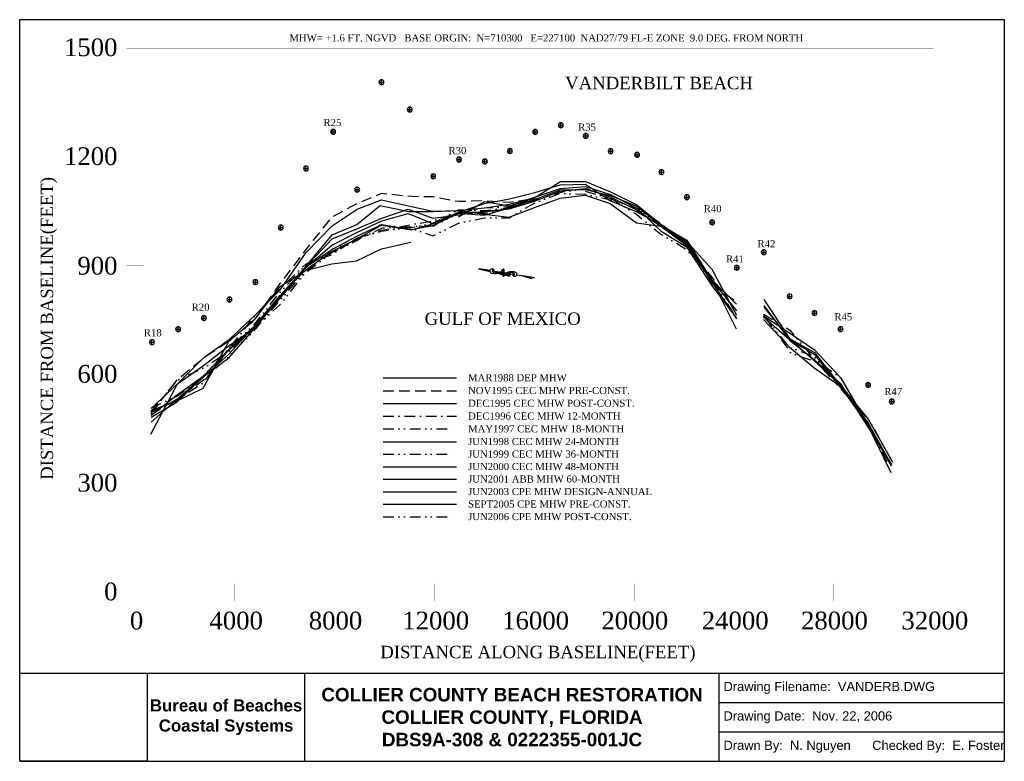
# Model space of a CAD drawing. Extents: x 926 to 14824, y -81 to 10383.
import ezdxf

# ---------------------------------------------------------------- set-up
doc = ezdxf.new("R2010")
doc.units = 0
doc.header["$LTSCALE"] = 300
doc.header["$MEASUREMENT"] = 0
for name, pattern in [('DASHDOT', [1, 0.5, -0.25, 0, -0.25]), ('DASHED', [0.75, 0.5, -0.25]), ('DIVIDE', [1.25, 0.5, -0.25, 0, -0.25, 0, -0.25])]:
    doc.linetypes.add(name, pattern=pattern)
doc.layers.get('0').update_dxf_attribs({"linetype": 'CONTINUOUS'})
for name, color, linetype in [('1988-03-DEP-MHW', 7, 'CONTINUOUS'), ('1995-11-CTC-MHW-PRE-CONST', 1, 'DASHED'), ('1995-12-CTC-MHW-POST-CONST', 3, 'CONTINUOUS'), ('1996-12-CTC-MHW-12MOS', 4, 'DASHDOT'), ('1997-05-CTC-MHW-18MOS', 5, 'DIVIDE'), ('1998-06-CTC-MHW-24MOS', 6, 'CONTINUOUS'), ('1999-06-CTC-MHW-36MOS', 8, 'DIVIDE'), ('2000-06-CEC-MHW-48MOS', 30, 'CONTINUOUS'), ('2001-06-ABB-MHW-60MOS', 1, 'CONTINUOUS'), ('2003-06-CPE-MHW-ANNUAL', 5, 'CONTINUOUS'), ('2005-09 CPE MHW PRE-C', 7, 'CONTINUOUS'), ('2006-06 CPE MHW POST-C', 3, 'DIVIDE'), ('DEP-MONUMENTS', 7, 'CONTINUOUS'), ('LABELS-GENERAL', 7, 'CONTINUOUS'), ('SIGNATURE', 7, 'CONTINUOUS')]:
    doc.layers.add(name, color=color, linetype=linetype)
doc.styles.get("Standard").update_dxf_attribs({"font": 'TIMES.TTF'})
doc.styles.add('STYLE1', font='ARIAL.TTF')
picture_1 = doc.add_image_def('image1.tif', size_in_pixel=(660, 456))

# ---------------------------------------------------------------- blocks, each defined once
blk = doc.blocks.new('*X3')
for p, q in [((3067.6, 778.5), (3072.8, 778.5)), ((3067.7, 778.6), (3073, 778.6)), ((3067.9, 778.8), (3073.1, 778.8)), ((3068, 778.9), (3073.3, 778.9)), ((3068.1, 779), (3075.4, 779)), ((3068.2, 779.2), (3075.4, 779.2)), ((3068.2, 779.1), (3075.4, 779.1)), ((3068.3, 779.4), (3075.4, 779.4)), ((3068.4, 779.7), (3075.4, 779.7)), ((3068.4, 779.6), (3075.4, 779.6)), ((3068.4, 779.5), (3075.4, 779.5)), ((3068.5, 781.2), (3068.5, 781.2)), ((3068.5, 781.1), (3070.1, 781.1)), ((3068.5, 781), (3071.8, 781)), ((3068.5, 780.1), (3075.3, 780.1)), ((3068.5, 780), (3075.3, 780)), ((3068.5, 779.9), (3075.4, 779.9)), ((3068.6, 780.9), (3073.4, 780.9)), ((3068.6, 780.7), (3075, 780.7)), ((3068.6, 780.6), (3075.3, 780.6)), ((3068.6, 780.5), (3075.3, 780.5)), ((3068.6, 780.4), (3075.3, 780.4)), ((3068.6, 780.2), (3075.3, 780.2)), ((3073, 778.5), (3075.4, 778.5)), ((3073.1, 778.6), (3075.4, 778.6)), ((3073.2, 778.8), (3075.4, 778.8)), ((3073.4, 778.9), (3075.4, 778.9))]:
    blk.add_line(p, q)
blk = doc.blocks.new('*X2')
for p, q in [((3091.4, 779.4), (3092.6, 779.4)), ((3091.4, 779.2), (3094.3, 779.2)), ((3091.4, 779.1), (3095.9, 779.1)), ((3091.5, 779), (3097.5, 779)), ((3091.5, 778.9), (3099.1, 778.9)), ((3091.5, 778.7), (3100.7, 778.7)), ((3091.5, 778.6), (3102.3, 778.6)), ((3091.5, 778.5), (3103.9, 778.5))]:
    blk.add_line(p, q)
blk = doc.blocks.new('*X1')
for p, q in [((3080, 778.5), (3088.8, 778.5)), ((3080.3, 778.6), (3088.7, 778.6)), ((3080.6, 778.8), (3088.6, 778.8)), ((3080.9, 778.9), (3088.5, 778.9)), ((3081.2, 779), (3088.4, 779)), ((3081.5, 779.1), (3088.3, 779.1)), ((3081.9, 779.2), (3088.1, 779.2)), ((3082.2, 779.4), (3087.9, 779.4)), ((3082.6, 779.5), (3087.6, 779.5)), ((3083.1, 779.6), (3087.3, 779.6)), ((3083.7, 779.8), (3086.8, 779.8)), ((3084.8, 779.9), (3085.1, 779.9))]:
    blk.add_line(p, q)
blk = doc.blocks.new('*X0')
for p, q in [((3076.6, 780.5), (3078.1, 780.5)), ((3076.6, 780.4), (3079.8, 780.4)), ((3076.6, 780.2), (3081.4, 780.2)), ((3076.6, 780.1), (3082.5, 780.1)), ((3076.6, 780), (3082.2, 780)), ((3076.6, 779.9), (3081.9, 779.9)), ((3076.6, 779.8), (3081.5, 779.8)), ((3076.6, 779.6), (3081.3, 779.6)), ((3076.7, 779.5), (3081.1, 779.5)), ((3076.7, 779.4), (3080.9, 779.4)), ((3076.7, 779.2), (3080.7, 779.2)), ((3076.7, 779.1), (3080.5, 779.1)), ((3076.7, 779), (3080.3, 779)), ((3076.7, 778.9), (3080.1, 778.9)), ((3076.7, 778.8), (3079.9, 778.8)), ((3076.7, 778.6), (3079.8, 778.6)), ((3076.7, 778.5), (3079.6, 778.5))]:
    blk.add_line(p, q)
blk = doc.blocks.new('*X4')
for p, q in [((3042.8, 778.5), (3055.1, 778.5)), ((3043.1, 778.6), (3054, 778.6)), ((3043.3, 778.8), (3053, 778.8)), ((3043.4, 778.9), (3051.9, 778.9)), ((3043.5, 779.1), (3049.7, 779.1)), ((3043.5, 779), (3050.8, 779)), ((3043.6, 779.8), (3044.4, 779.8)), ((3043.6, 779.6), (3045.5, 779.6)), ((3043.6, 779.5), (3046.5, 779.5)), ((3043.6, 779.4), (3047.6, 779.4)), ((3043.6, 779.2), (3048.7, 779.2))]:
    blk.add_line(p, q)

msp = doc.modelspace()

# ---------------------------------------------------------------- linework, layer by layer
at = {"layer": '1988-03-DEP-MHW', "flags": 128}
for points in [[(2779, 4533), (3154, 5243), (3519, 5612), (3881, 5872), (4248, 6212), (4603, 6572), (4968, 7099), (5336, 7474), (5687, 7709), (6034, 7842), (6456, 7746), (6759, 7683), (7119, 7690), (7483, 7639), (7836, 7596), (8191, 7733), (8553, 7863), (8907, 7905), (9260, 7790), (9630, 7518), (9976, 7468), (10336, 7203), (10690, 6716), (11038, 6019)], [(11424, 6151), (11786, 5766), (12136, 5475), (12505, 5210), (12895, 4666), (13224, 3996)], [(6057, 5328), (7090, 5328)]]:
    msp.add_lwpolyline(points, dxfattribs=at)
at = {"layer": '1995-11-CTC-MHW-PRE-CONST', "flags": 128}
for points in [[(2782, 4826), (3155, 5307), (3519, 5609), (3881, 5854), (4248, 6152), (4604, 6659), (4968, 7138), (5337, 7600), (5688, 7791), (6034, 7933), (6459, 7892), (6761, 7886), (7120, 7820), (7486, 7831), (7838, 7807), (8192, 7864)], [(6057, 5148), (7090, 5148)]]:
    msp.add_lwpolyline(points, dxfattribs=at)
at = {"layer": '1995-12-CTC-MHW-POST-CONST', "flags": 128}
for points in [[(7118, 7603), (7485, 7819), (7838, 7754), (8192, 7863)], [(2783, 4862), (3151, 5007), (3514, 5184), (3881, 5850), (4248, 6164), (4603, 6617), (4968, 6850), (5330, 6937), (5679, 6982), (6035, 7150), (6448, 7243)], [(6057, 4968), (7090, 4968)]]:
    msp.add_lwpolyline(points, dxfattribs=at)
at = {"layer": '1996-12-CTC-MHW-12MOS', "flags": 128}
for points in [[(2783, 4840), (3152, 5028), (3515, 5257), (3880, 5736), (4248, 6209), (4603, 6591), (4968, 6940), (5331, 7068), (5683, 7302), (6035, 7411), (6452, 7490), (6757, 7547), (7119, 7662), (7484, 7728), (7837, 7747), (8192, 7879)], [(6057, 4788), (7090, 4788)]]:
    msp.add_lwpolyline(points, dxfattribs=at)
at = {"layer": '1997-05-CTC-MHW-18MOS', "flags": 128}
for points in [[(8908, 7961), (9261, 7868), (9631, 7638), (9975, 7357), (10336, 7145), (10690, 6734), (11040, 6176)], [(2783, 4906), (3152, 5075), (3516, 5349), (3880, 5751), (4247, 6093), (4603, 6538), (4968, 6926), (5332, 7103), (5683, 7298), (6035, 7400), (6451, 7452), (6757, 7511), (7119, 7702), (7484, 7689), (7837, 7729), (8192, 7865)], [(11425, 6209), (11786, 5761), (12138, 5635), (12505, 5237), (12895, 4645), (13225, 4096)], [(6057, 4608), (7090, 4608)]]:
    msp.add_lwpolyline(points, dxfattribs=at)
at = {"layer": '1998-06-CTC-MHW-24MOS', "flags": 128}
for points in [[(2783, 4870), (3151, 5010), (3516, 5332), (3879, 5663), (4247, 6064), (4602, 6487), (4968, 6857), (5332, 7113), (5683, 7291), (6035, 7482), (6451, 7419), (6757, 7500), (7119, 7663), (7484, 7673), (7837, 7713), (8191, 7822), (8554, 7963), (8908, 8001), (9261, 7883), (9632, 7702), (9976, 7470), (10337, 7243), (10690, 6716), (11042, 6368)], [(11425, 6190), (11787, 5874), (12138, 5663), (12505, 5200), (12896, 4697), (13225, 4107)], [(6057, 4428), (7090, 4428)]]:
    msp.add_lwpolyline(points, dxfattribs=at)
at = {"layer": '1999-06-CTC-MHW-36MOS', "flags": 128}
for points in [[(2785, 4814), (3156, 5039), (3520, 5299), (3885, 5637), (4253, 6014), (4610, 6438), (4978, 6850), (5343, 7148), (5694, 7283), (6047, 7445), (6465, 7466), (6771, 7476), (7134, 7658), (7501, 7651), (7855, 7744), (8211, 7839), (8574, 7951), (8929, 8001), (9283, 7851), (9656, 7713), (10000, 7476), (10362, 7223), (10715, 6629), (11070, 6384)], [(11453, 6172), (11815, 5678), (12168, 5555), (12536, 5152), (12929, 4711), (13259, 4112)], [(6057, 4252), (7090, 4252)]]:
    msp.add_lwpolyline(points, dxfattribs=at)
at = {"layer": '2000-06-CEC-MHW-48MOS', "flags": 128}
for points in [[(2781, 4705), (3152, 5035), (3516, 5352), (3880, 5727), (4247, 6064), (4603, 6492), (4969, 6896), (5333, 7142), (5684, 7330), (6036, 7494), (6453, 7422), (6758, 7479), (7120, 7652), (7485, 7626), (7840, 7727), (8194, 7848), (8557, 7983), (8911, 7987), (9264, 7902), (9636, 7750), (9979, 7477), (10340, 7217), (10693, 6689), (11043, 6164)], [(11429, 6326), (11791, 5883), (12141, 5571), (12509, 5231), (12901, 4745), (13230, 4170)], [(6057, 4075), (7090, 4075)]]:
    msp.add_lwpolyline(points, dxfattribs=at)
at = {"layer": '2001-06-ABB-MHW-60MOS', "flags": 128}
for points in [[(2782, 4802), (3153, 5096), (3516, 5354), (3880, 5718), (4247, 6055), (4602, 6452), (4969, 6890), (5334, 7203), (5685, 7382), (6036, 7547), (6409, 7646), (6759, 7506), (7121, 7669), (7487, 7791), (7841, 7856), (8195, 7946), (8557, 8054), (8912, 8061), (9263, 7825), (9635, 7672), (9979, 7484), (10341, 7270), (10693, 6712), (11044, 6277)], [(11429, 6348), (11791, 5861), (12141, 5587), (12509, 5253), (12900, 4628), (13230, 4108)], [(6057, 3899), (7090, 3899)]]:
    msp.add_lwpolyline(points, dxfattribs=at)
at = {"layer": '2003-06-CPE-MHW-ANNUAL', "flags": 128}
for points in [[(2782, 4774), (3151, 4990), (3516, 5345), (3879, 5612), (4247, 6028), (4603, 6457), (4969, 6899), (5335, 7292), (5685, 7430), (6036, 7581), (6410, 7709), (6759, 7581), (7120, 7627), (7486, 7681), (7839, 7716), (8195, 7880), (8557, 8000), (8911, 8030), (9264, 7914), (9635, 7725), (9978, 7401), (10340, 7180), (10693, 6636), (11043, 6172)], [(11430, 6434), (11791, 5885), (12143, 5687), (12509, 5223), (12900, 4690), (13229, 4091)]]:
    msp.add_lwpolyline(points, dxfattribs=at)
at = {"layer": '2003-06-CPE-MHW-ANNUAL', "color": 5, "linetype": 'Continuous', "flags": 128}
msp.add_lwpolyline([(6057, 3722), (7090, 3722)], dxfattribs=at)
at = {"layer": '2005-09 CPE MHW PRE-C', "flags": 128}
for points in [[(2783, 4895), (3154, 5245), (3518, 5503), (3881, 5786), (4247, 6033), (4603, 6493), (4952, 6880), (5336, 7346), (5686, 7491), (6015, 7761), (6418, 7675), (6760, 7675), (7121, 7691), (7487, 7729), (7840, 7780), (8195, 7876), (8558, 8099), (8912, 8098), (9265, 7955), (9636, 7771), (9979, 7492), (10340, 7258), (10695, 6863), (11044, 6212)], [(11423, 6203), (11792, 5966), (12143, 5725), (12510, 5336), (12900, 4660), (13229, 4087)], [(6057, 3546), (7090, 3546)]]:
    msp.add_lwpolyline(points, dxfattribs=at)
at = {"layer": '2006-06 CPE MHW POST-C', "flags": 128}
for points in [[(2783, 4853), (3155, 5299), (3518, 5468), (3880, 5704), (4247, 6035), (4601, 6362), (4952, 6806), (5333, 7096), (5684, 7269), (6012, 7488), (6416, 7449), (6757, 7334), (7119, 7510), (7485, 7588), (7838, 7589), (8194, 7796), (8556, 7933), (8910, 7920), (9263, 7842), (9635, 7724), (9980, 7509), (10339, 7172), (10694, 6752), (11044, 6244)], [(11423, 6230), (11792, 6008), (12142, 5593), (12510, 5334), (12900, 4663), (13229, 4022)], [(6057, 3369), (7090, 3369)]]:
    msp.add_lwpolyline(points, dxfattribs=at)
at = {"layer": 'DEP-MONUMENTS', "color": 1, "linetype": 'Continuous'}
for p, q in [((6002, 9500), (6062, 9500)), ((6032, 9470), (6032, 9530)), ((6402, 9114), (6462, 9114)), ((6432, 9084), (6432, 9144)), ((8564, 8863), (8564, 8923)), ((5320, 8802), (5380, 8802)), ((5350, 8772), (5350, 8832)), ((8172, 8800), (8232, 8800)), ((8202, 8770), (8202, 8830)), ((8534, 8893), (8594, 8893)), ((8916, 8715), (8916, 8775)), ((8886, 8745), (8946, 8745)), ((7816, 8530), (7876, 8530)), ((7846, 8500), (7846, 8560)), ((9238, 8528), (9298, 8528)), ((9268, 8498), (9268, 8558)), ((9641, 8447), (9641, 8507)), ((7097, 8409), (7157, 8409)), ((7127, 8379), (7127, 8439)), ((7462, 8383), (7522, 8383)), ((7492, 8353), (7492, 8413)), ((9611, 8477), (9671, 8477)), ((4937, 8283), (4997, 8283)), ((4967, 8253), (4967, 8313)), ((6764, 8143), (6764, 8203)), ((9954, 8233), (10014, 8233)), ((9984, 8203), (9984, 8263)), ((6734, 8173), (6794, 8173)), ((5660, 7985), (5720, 7985)), ((5690, 7955), (5690, 8015)), ((10314, 7878), (10374, 7878)), ((10344, 7848), (10344, 7908)), ((10669, 7523), (10729, 7523)), ((10699, 7493), (10699, 7553)), ((4582, 7449), (4642, 7449)), ((4612, 7419), (4612, 7479)), ((11399, 7101), (11459, 7101)), ((11429, 7071), (11429, 7131)), ((11017, 6884), (11077, 6884)), ((11047, 6854), (11047, 6914)), ((4223, 6681), (4283, 6681)), ((4253, 6651), (4253, 6711)), ((3857, 6435), (3917, 6435)), ((3887, 6405), (3887, 6465)), ((11764, 6479), (11824, 6479)), ((11794, 6449), (11794, 6509)), ((12144, 6214), (12144, 6274)), ((3495, 6173), (3555, 6173)), ((3525, 6143), (3525, 6203)), ((12114, 6244), (12174, 6244)), ((3132, 6015), (3192, 6015)), ((3162, 5985), (3162, 6045)), ((12483, 6016), (12543, 6016)), ((12513, 5986), (12513, 6046)), ((2793, 5802), (2793, 5862)), ((2763, 5832), (2823, 5832)), ((12872, 5228), (12932, 5228)), ((12902, 5198), (12902, 5258)), ((13235, 4967), (13235, 5027)), ((13205, 4997), (13265, 4997))]:
    msp.add_line(p, q, dxfattribs=at)
at = {"layer": 'DEP-MONUMENTS', "color": 7, "linetype": 'Continuous'}
for centre in [(6032, 9500), (6432, 9114), (8564, 8893), (5350, 8802), (8202, 8800), (8916, 8745), (7846, 8530), (9268, 8528), (9641, 8477), (7127, 8409), (7492, 8383), (4967, 8283), (6764, 8173), (9984, 8233), (5690, 7985), (10344, 7878), (10699, 7523), (4612, 7449), (11429, 7101), (11047, 6884), (4253, 6681), (3887, 6435), (11794, 6479), (12144, 6244), (3525, 6173), (3162, 6015), (12513, 6016), (2793, 5832), (12902, 5228), (13235, 4997)]:
    msp.add_arc(centre, 35, 0, 359, dxfattribs=at)
at = {"layer": 'LABELS-GENERAL', "color": 7, "linetype": 'Continuous'}
for p, q in [((7402, 6868), (7562, 6830)), ((7402, 6868), (7562, 6843)), ((7596, 6838), (7745, 6814)), ((7619, 6816), (7630, 6814)), ((7762, 6811), (7764, 6811)), ((7764, 6811), (7792, 6806)), ((7669, 6804), (7682, 6801)), ((7682, 6801), (7743, 6787)), ((7758, 6783), (7841, 6763)), ((7795, 6806), (7804, 6804)), ((7804, 6804), (7858, 6796)), ((7858, 6796), (7910, 6788)), ((7943, 6782), (8007, 6772)), ((8007, 6772), (8152, 6732)), ((8007, 6772), (8167, 6747)), ((8167, 6747), (8192, 6743))]:
    msp.add_line(p, q, dxfattribs=at)
at = {"layer": 'LABELS-GENERAL', "color": 7, "linetype": 'Continuous', "const_width": 1}
for points in [[(2433, 9981), (2677, 9981)], [(2555, 2303), (2555, 9981)], [(2555, 9981), (13826, 9981)], [(13826, 2303), (13826, 9981)], [(2433, 8445), (2677, 8445)], [(2433, 6910), (2677, 6910)], [(2433, 5374), (2677, 5374)], [(2433, 3838), (2677, 3838)], [(2555, 2425), (2555, 2181)], [(3963, 2425), (3963, 2181)], [(5372, 2425), (5372, 2181)], [(6781, 2425), (6781, 2181)], [(8191, 2425), (8191, 2181)], [(9599, 2425), (9599, 2181)], [(11008, 2425), (11008, 2181)], [(12417, 2425), (12417, 2181)], [(13826, 2425), (13826, 2181)], [(2433, 2303), (2677, 2303)], [(2555, 2303), (13826, 2303)]]:
    msp.add_lwpolyline(points, dxfattribs=at)
at = {"layer": 'LABELS-GENERAL', "color": 7, "linetype": 'Continuous'}
for points in [[(7610, 6828, 0.077736), (7615, 6833, 0.07962), (7619, 6839, 0.096266), (7620, 6849, 0.100752), (7618, 6857, 0.224486), (7610, 6864, 0.11255), (7589, 6865, 0.100563), (7573, 6859, 0.134878), (7564, 6849, 0.132719), (7561, 6834, 0.155229), (7566, 6823, 0.101616), (7578, 6813, 0.067278), (7601, 6805, 0.034332), (7632, 6801, 0.050354), (7654, 6802, 0.032541), (7682, 6807, 0.044988), (7701, 6814, 0.025546), (7711, 6820, 0.017117), (7725, 6829, 0.06565), (7733, 6837, 0.042468), (7743, 6851)], [(7619, 6840, 0.076919), (7615, 6843, 0.080527), (7611, 6846, 0.088695), (7604, 6847, 0.141897), (7599, 6846, 0.152973), (7597, 6842, 0.126446), (7596, 6837, 0.120122), (7598, 6831, 0.080483), (7604, 6825, 0.067361), (7616, 6818, 0.059891), (7631, 6813, 0.028199), (7652, 6811, 0.039094), (7667, 6812, 0.016831), (7677, 6813, 0.008651), (7696, 6817, 0.03625), (7706, 6820, 0.021578), (7722, 6827)], [(7730, 6857, 0.155222), (7731, 6852, 0.230745), (7734, 6851, 0.039788), (7737, 6851, 0.040789), (7739, 6852, 0.05365), (7741, 6853, -0.067543), (7743, 6854, -0.159888), (7747, 6854, -0.204389), (7749, 6852, -0.067398), (7749, 6849, -0.052215), (7749, 6846, -0.013577), (7749, 6841, -0.005027), (7747, 6825, -0.010776), (7747, 6822, -0.005653), (7745, 6814)], [(7762, 6811, 0.004821), (7763, 6819, 0.00885), (7763, 6822, 0.005772), (7765, 6837, 0.010588), (7765, 6845, 0.071206), (7764, 6851, 0.064975), (7762, 6858, 0.103615), (7758, 6862, 0.157116), (7755, 6864, 0.084448), (7751, 6863, 0.119022), (7749, 6862), (7742, 6855), (7739, 6852)], [(7745, 6814, 0.004821), (7744, 6807, 0.00885), (7744, 6803, 0.005772), (7742, 6789, 0.010588), (7742, 6781, 0.071206), (7743, 6774, 0.064975), (7745, 6767, 0.103615), (7749, 6763, 0.157116), (7752, 6762, 0.084448), (7756, 6762, 0.119022), (7758, 6764), (7765, 6770), (7768, 6774)], [(7777, 6769, 0.155222), (7776, 6773, 0.230745), (7773, 6774, 0.039788), (7770, 6774, 0.040789), (7768, 6774, 0.05365), (7766, 6773, -0.067543), (7764, 6772, -0.159888), (7760, 6772, -0.204389), (7758, 6774, -0.067398), (7758, 6776, -0.052215), (7757, 6779, -0.013577), (7758, 6785, -0.005027), (7760, 6800, -0.010776), (7760, 6804, -0.005653), (7762, 6811)], [(7896, 6800, 0.077736), (7891, 6795, 0.07962), (7887, 6789, 0.096266), (7886, 6779, 0.100752), (7888, 6771, 0.224486), (7896, 6764, 0.11255), (7917, 6763, 0.100563), (7933, 6769, 0.134878), (7942, 6779, 0.132719), (7944, 6794, 0.155229), (7940, 6805, 0.101616), (7927, 6815, 0.067278), (7905, 6823, 0.034332), (7874, 6827, 0.050354), (7852, 6826, 0.032541), (7824, 6821, 0.044988), (7805, 6814, 0.025546), (7795, 6808, 0.017117), (7781, 6799, 0.06565), (7773, 6791, 0.042468), (7762, 6777)], [(7887, 6788, 0.076919), (7891, 6785, 0.080527), (7895, 6782, 0.088695), (7902, 6781, 0.141897), (7906, 6782, 0.152973), (7909, 6786, 0.126446), (7910, 6791, 0.120122), (7908, 6797, 0.080483), (7902, 6803, 0.067361), (7890, 6810, 0.059891), (7874, 6815, 0.028199), (7854, 6817, 0.039094), (7839, 6816, 0.016831), (7829, 6815, 0.008651), (7810, 6811, 0.03625), (7800, 6808, 0.021578), (7784, 6801)]]:
    msp.add_lwpolyline(points, format="xyb", dxfattribs=at)
for centre, radius, start, end in [((7878, 6764), 37.1, 121.1394, 181.2647), ((8165, 6734), 13.3, 81.0614, 189.1897)]:
    msp.add_arc(centre, radius, start, end, dxfattribs=at)
at = {"layer": 'SIGNATURE', "color": 7, "linetype": 'Continuous'}
for p, q in [((926, 1164), (7875, 1164)), ((4953, -81), (4953, 1164)), ((7875, 1164), (14824, 1164)), ((10797, 334), (10797, 1164)), ((10797, 749), (14824, 749)), ((10797, -81), (10797, 334)), ((10797, 334), (14824, 334)), ((926, -81), (7875, -81)), ((7875, -81), (14824, -81))]:
    msp.add_line(p, q, dxfattribs=at)
for points in [[(926, -81), (926, 10383)], [(926, 10383), (14824, 10383)], [(14824, 10383), (14824, -81)]]:
    msp.add_lwpolyline(points, dxfattribs=at)

# ---------------------------------------------------------------- block references
at = {"layer": 'LABELS-GENERAL', "color": 7, "linetype": 'Continuous', "xscale": 12.5, "yscale": 12.5, "zscale": 12.5, "rotation": 171}
for name in ['*X2', '*X1', '*X0', '*X3', '*X4']:
    msp.add_blockref(name, (47253, 10408), dxfattribs=at)

# ---------------------------------------------------------------- texts
at = {"layer": '1988-03-DEP-MHW', "color": 7, "linetype": 'Continuous'}
msp.add_text('MAR1988 DEP MHW', height=100, dxfattribs=at).set_placement((7255, 5281))
at = {"layer": '1995-11-CTC-MHW-PRE-CONST', "color": 1, "linetype": 'DASHED'}
msp.add_text('NOV1995 CEC MHW PRE-CONST.', height=100, dxfattribs=at).set_placement((7255, 5101))
at = {"layer": '1995-12-CTC-MHW-POST-CONST'}
msp.add_text('DEC1995 CEC MHW POST-CONST.', height=100, dxfattribs=at).set_placement((7255, 4921))
at = {"layer": '1996-12-CTC-MHW-12MOS', "color": 4, "linetype": 'DASHDOT'}
msp.add_text('DEC1996 CEC MHW 12-MONTH', height=100, dxfattribs=at).set_placement((7255, 4741))
at = {"layer": '1997-05-CTC-MHW-18MOS', "color": 5, "linetype": 'DIVIDE'}
msp.add_text('MAY1997 CEC MHW 18-MONTH', height=100, dxfattribs=at).set_placement((7255, 4561))
at = {"layer": '1998-06-CTC-MHW-24MOS', "color": 6, "linetype": 'Continuous'}
msp.add_text('JUN1998 CEC MHW 24-MONTH', height=100, dxfattribs=at).set_placement((7255, 4381))
at = {"layer": '1999-06-CTC-MHW-36MOS', "color": 8, "linetype": 'Continuous'}
msp.add_text('JUN1999 CEC MHW 36-MONTH', height=100, dxfattribs=at).set_placement((7255, 4205))
at = {"layer": '2000-06-CEC-MHW-48MOS', "color": 30, "linetype": 'Continuous'}
msp.add_text('JUN2000 CEC MHW 48-MONTH', height=100, dxfattribs=at).set_placement((7255, 4028))
at = {"layer": '2001-06-ABB-MHW-60MOS', "color": 1, "linetype": 'Continuous'}
msp.add_text('JUN2001 ABB MHW 60-MONTH', height=100, dxfattribs=at).set_placement((7255, 3852))
at = {"layer": '2003-06-CPE-MHW-ANNUAL', "color": 5, "linetype": 'Continuous'}
msp.add_text('JUN2003 CPE MHW DESIGN-ANNUAL', height=100, dxfattribs=at).set_placement((7255, 3675))
at = {"layer": '2005-09 CPE MHW PRE-C'}
msp.add_text('SEPT2005 CPE MHW PRE-CONST.', height=100, dxfattribs=at).set_placement((7255, 3499))
at = {"layer": '2006-06 CPE MHW POST-C'}
msp.add_text('JUN2006 CPE MHW POST-CONST.', height=100, dxfattribs=at).set_placement((7255, 3322))
at = {"layer": 'DEP-MONUMENTS', "color": 7, "linetype": 'Continuous'}
for s, p in [('R25', (5214, 8882)), ('R35', (8808, 8818)), ('R30', (6979, 8485)), ('R40', (10581, 7666)), ('R42', (11340, 7172)), ('R41', (10895, 6957)), ('R20', (3353, 6277)), ('R45', (12426, 6142)), ('R18', (2678, 5916)), ('R47', (13130, 5086))]:
    msp.add_text(s, height=100, dxfattribs=at).set_placement(p)
at = {"layer": 'LABELS-GENERAL', "color": 7, "linetype": 'Continuous'}
for s, height, p in [('MHW= +1.6 FT. NGVD   BASE ORGIN:  N=710300   E=227100  NAD27/79 FL-E ZONE  9.0 DEG. FROM NORTH', 100, (4733, 10076)), ('VANDERBILT BEACH', 175, (8625, 9402)), ('GULF OF MEXICO', 175, (6642, 6077)), ('DISTANCE ALONG BASELINE(FEET)', 175, (6016, 1374))]:
    msp.add_text(s, height=height, dxfattribs=at).set_placement(p)
at = {"layer": 'LABELS-GENERAL'}
for s, p in [('1500', (1551, 9868)), ('1200', (1551, 8332)), ('  900', (1551, 6786)), ('  600', (1551, 5261)), ('  300', (1551, 3725)), ('      0', (1551, 2190)), ('      0', (1915, 1780)), ('4000', (3604, 1780)), ('8000', (5006, 1780)), ('12000', (6326, 1780)), ('16000', (7736, 1780)), ('20000', (9136, 1780)), ('24000', (10553, 1780)), ('28000', (11954, 1780)), ('32000', (13371, 1780))]:
    msp.add_text(s, height=250, dxfattribs=at).set_placement(p)
at = {"layer": 'LABELS-GENERAL', "color": 7, "linetype": 'Continuous'}
msp.add_text('DISTANCE FROM BASELINE(FEET)', height=175, rotation=90, dxfattribs=at).set_placement((1398, 3890))
at = {"layer": 'SIGNATURE', "color": 7, "linetype": 'Continuous', "char_height": 130, "width": 4026.97, "attachment_point": 4, "style": 'STYLE1'}
for s, insert in [('Drawing Filename:  VANDERB.DWG', (10860, 955)), ('Drawing Date:  Nov. 22, 2006', (10860, 540)), ('Drawn By:  N. Nguyen      Checked By:  E. Foster', (10860, 125))]:
    msp.add_mtext(s, dxfattribs=dict(at, insert=insert))
at = {"layer": 'SIGNATURE', "color": 7, "linetype": 'Continuous', "attachment_point": 5}
for s, insert, char_height, width in [('{\\fArial|b1|i0|c0|p34;COLLIER COUNTY BEACH RESTORATION\\PCOLLIER COUNTY, FLORIDA\\PDBS9A-308 & 0222355-001JC}', (7875, 541), 190, 5735.5), ('{\\FARIALBD.TTF;Bureau of Beaches Coastal Systems}', (3839, 540), 170, 2228.32)]:
    msp.add_mtext(s, dxfattribs=dict(at, insert=insert, char_height=char_height, width=width))

# ---------------------------------------------------------------- pictures from other files: only their frames are drawn
at = {"layer": 'SIGNATURE', "color": 7, "linetype": 'Continuous'}
image = msp.add_image(picture_1, insert=(926, -81), size_in_units=(1799, 1243), dxfattribs=at)
image.dxf.flags = 7

doc.saveas('drawing.dxf')
